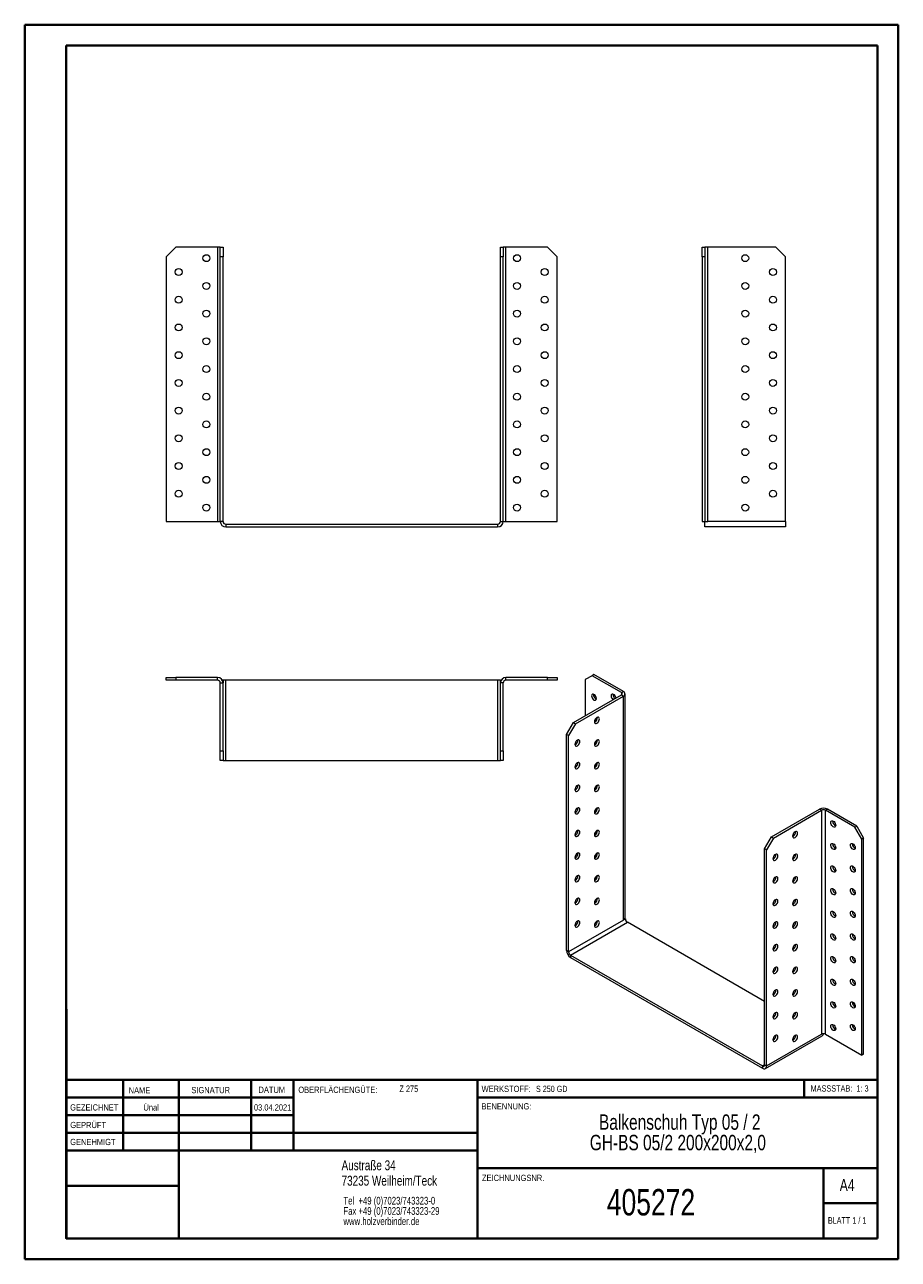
# Model space of a CAD drawing. Header units: millimetres. Extents: x 0 to 210, y 0 to 297.
import ezdxf

# ---------------------------------------------------------------- set-up
doc = ezdxf.new("R2010")
doc.units = ezdxf.units.MM
doc.styles.add('SLDTEXTSTYLE0', font='TXT', dxfattribs={"width": 0.75})
doc.styles.add('SLDTEXTSTYLE1', font='TXT', dxfattribs={"width": 0.681818})
doc.styles.add('SLDTEXTSTYLE2', font='TXT', dxfattribs={"width": 0.7})
doc.styles.add('SLDTEXTSTYLE3', font='TXT', dxfattribs={"width": 0.6875})

# ---------------------------------------------------------------- blocks, each defined once
blk = doc.blocks.new('SW_NOTE_0')
at = {"color": 0, "linetype": 'Continuous', "lineweight": 0, "char_height": 1.8521, "attachment_point": 1, "style": 'SLDTEXTSTYLE0'}
for s, insert in [('Tel  +49 (0)7023/743323-0', (0, 2.39)), ('Fax +49 (0)7023/743323-29', (0, -0.08)), ('www.holzverbinder.de', (0, -2.55))]:
    blk.add_mtext(s, dxfattribs=dict(at, insert=insert))
blk = doc.blocks.new('SW_NOTE_1')
at = {"color": 0, "linetype": 'Continuous', "lineweight": 0, "char_height": 3.7042, "attachment_point": 2, "style": 'SLDTEXTSTYLE0'}
for s, insert in [('Balkenschuh Typ 05 / 2', (26.74, 4.77)), ('GH-BS 05/2 200x200x2,0', (26.29, -0.16))]:
    blk.add_mtext(s, dxfattribs=dict(at, insert=insert))

msp = doc.modelspace()

# ---------------------------------------------------------------- linework, layer by layer
at = {"color": 7, "linetype": 'Continuous', "lineweight": 40}
for p, q in [((0.08, 0.21), (0.08, 297.21)), ((0.08, 297.21), (210.08, 297.21)), ((210.08, 0.21), (210.08, 297.21)), ((210.08, 292.21), (210.08, 297.21)), ((10.08, 292.21), (205.08, 292.21)), ((10.08, 5.21), (10.08, 292.21)), ((205.08, 5.21), (205.08, 292.21)), ((10.11, 60.37), (10.11, 5.12)), ((205.08, 43.37), (10.11, 43.37)), ((23.71, 43.37), (23.71, 26.37)), ((37.1, 43.37), (37.1, 5.12)), ((54.51, 43.37), (54.51, 26.37)), ((64.71, 26.37), (64.71, 43.37)), ((108.91, 43.37), (108.91, 5.12)), ((187.47, 39.12), (187.47, 43.37)), ((64.71, 39.1), (10.11, 39.1)), ((205.08, 39.12), (108.91, 39.12)), ((64.71, 34.87), (10.11, 34.87)), ((108.91, 30.62), (10.11, 30.62)), ((108.91, 26.37), (10.11, 26.37)), ((108.91, 22.12), (205.08, 22.12)), ((192.08, 5.21), (192.08, 22.21)), ((37.1, 17.87), (10.11, 17.87)), ((10.11, 13.71), (10.08, 13.71)), ((205.08, 13.71), (192.08, 13.71)), ((10.11, 9.46), (10.08, 9.46)), ((10.08, 5.21), (205.08, 5.21)), ((205.08, 5.21), (180.99, 5.21)), ((0.08, 0.21), (210.08, 0.21))]:
    msp.add_line(p, q, dxfattribs=at)
at = {"color": 7, "linetype": 'Continuous', "lineweight": 15}
for p, q in [((36.43, 243.72), (34.09, 241.38)), ((46.43, 243.72), (36.43, 243.72)), ((46.43, 243.72), (46.43, 177.72)), ((47.09, 243.72), (46.43, 243.72)), ((47.09, 243.72), (47.76, 243.72)), ((47.09, 241.38), (47.09, 243.72)), ((47.76, 243.72), (47.76, 241.38)), ((114.43, 243.72), (115.09, 243.72)), ((114.43, 241.38), (114.43, 243.72)), ((115.09, 243.72), (115.09, 241.38)), ((115.76, 243.72), (115.09, 243.72)), ((115.76, 177.72), (115.76, 243.72)), ((125.76, 243.72), (115.76, 243.72)), ((128.09, 241.38), (125.76, 243.72)), ((162.94, 243.72), (163.61, 243.72)), ((162.94, 241.38), (162.94, 243.72)), ((163.61, 243.72), (163.61, 241.38)), ((164.28, 243.72), (163.61, 243.72)), ((164.28, 177.72), (164.28, 243.72)), ((180.61, 243.72), (164.28, 243.72)), ((182.94, 241.38), (180.61, 243.72)), ((34.09, 241.38), (34.09, 177.72)), ((47.76, 241.38), (47.09, 241.38)), ((47.09, 177.72), (47.09, 241.38)), ((47.76, 177.72), (47.76, 241.38)), ((115.09, 241.38), (114.43, 241.38)), ((114.43, 177.72), (114.43, 241.38)), ((115.09, 177.72), (115.09, 241.38)), ((128.09, 177.72), (128.09, 241.38)), ((163.61, 241.38), (162.94, 241.38)), ((162.94, 241.38), (162.94, 177.72)), ((163.61, 241.38), (163.61, 177.72)), ((182.94, 177.72), (182.94, 241.38)), ((34.09, 177.72), (46.43, 177.72)), ((46.43, 177.72), (47.09, 177.72)), ((47.76, 177.72), (47.09, 177.72)), ((48.43, 177.05), (48.43, 176.38)), ((48.43, 177.05), (113.76, 177.05)), ((48.43, 176.38), (113.76, 176.38)), ((113.76, 177.05), (113.76, 176.38)), ((114.43, 177.72), (115.09, 177.72)), ((115.09, 177.72), (115.76, 177.72)), ((115.76, 177.72), (128.09, 177.72)), ((162.94, 177.72), (163.61, 177.72)), ((163.61, 177.72), (164.28, 177.72)), ((163.61, 176.38), (163.61, 177.72)), ((182.94, 176.38), (163.61, 176.38)), ((182.94, 177.72), (164.28, 177.72)), ((182.94, 177.72), (182.94, 176.38)), ((34.09, 139.53), (34.09, 140.19)), ((34.09, 140.19), (36.43, 140.19)), ((36.43, 140.19), (36.43, 139.53)), ((46.43, 140.19), (36.43, 140.19)), ((46.43, 139.53), (46.43, 140.19)), ((115.76, 139.53), (115.76, 140.19)), ((125.76, 140.19), (115.76, 140.19)), ((125.76, 139.53), (125.76, 140.19)), ((125.76, 140.19), (128.09, 140.19)), ((128.09, 140.19), (128.09, 139.53)), ((136.46, 140.61), (134.81, 139.66)), ((134.81, 139.66), (134.81, 130.95)), ((136.93, 140.89), (136.46, 140.61)), ((143.53, 136.53), (136.46, 140.61)), ((144, 136.81), (136.93, 140.89)), ((36.43, 139.53), (34.09, 139.53)), ((46.43, 139.53), (36.43, 139.53)), ((47.09, 138.86), (47.76, 138.86)), ((47.09, 122.53), (47.09, 138.86)), ((47.76, 139.53), (47.58, 139.53)), ((47.76, 139.53), (47.76, 138.86)), ((48.43, 139.53), (47.76, 139.53)), ((47.76, 122.53), (47.76, 138.86)), ((48.43, 120.19), (48.43, 139.53)), ((113.76, 139.53), (48.43, 139.53)), ((113.76, 139.53), (113.76, 120.19)), ((114.43, 139.53), (113.76, 139.53)), ((114.43, 139.53), (114.61, 139.53)), ((114.43, 138.86), (114.43, 139.53)), ((115.09, 138.86), (114.43, 138.86)), ((114.43, 122.53), (114.43, 138.86)), ((115.09, 122.53), (115.09, 138.86)), ((125.76, 139.53), (115.76, 139.53)), ((128.09, 139.53), (125.76, 139.53)), ((143.53, 136.53), (144, 136.81)), ((131.98, 129.32), (143.53, 135.99)), ((132.45, 129.05), (144, 135.72)), ((143.53, 136.53), (143.53, 135.99)), ((143.53, 135.99), (144, 135.72)), ((144, 81.82), (144, 135.72)), ((144.39, 82.37), (144.39, 136.26)), ((130.33, 126.46), (131.98, 129.32)), ((132.45, 129.05), (130.8, 126.19)), ((131.98, 129.32), (132.45, 129.05)), ((130.8, 126.19), (130.33, 126.46)), ((130.33, 74.48), (130.33, 126.46)), ((130.8, 74.2), (130.8, 126.19)), ((47.09, 122.53), (47.76, 122.53)), ((47.09, 120.19), (47.09, 122.53)), ((47.76, 122.53), (47.76, 120.19)), ((114.43, 122.53), (115.09, 122.53)), ((114.43, 120.19), (114.43, 122.53)), ((115.09, 122.53), (115.09, 120.19)), ((47.76, 120.19), (47.09, 120.19)), ((47.76, 120.19), (48.43, 120.19)), ((48.43, 120.19), (113.76, 120.19)), ((113.76, 120.19), (114.43, 120.19)), ((115.09, 120.19), (114.43, 120.19)), ((179.59, 101.84), (191.14, 108.5)), ((180.07, 101.56), (191.62, 108.23)), ((191.62, 108.23), (191.14, 108.5)), ((191.62, 108.23), (191.62, 54.34)), ((192.56, 108.23), (193.03, 108.5)), ((192.56, 54.34), (192.56, 108.23)), ((199.63, 104.15), (192.56, 108.23)), ((200.1, 104.42), (193.03, 108.5)), ((194.33, 105.58), (194.34, 105.7)), ((199.63, 104.15), (200.1, 104.42)), ((201.28, 101.29), (199.63, 104.15)), ((200.1, 104.42), (201.75, 101.56)), ((177.94, 98.98), (179.59, 101.84)), ((180.07, 101.56), (178.42, 98.71)), ((179.59, 101.84), (180.07, 101.56)), ((201.75, 101.56), (201.28, 101.29)), ((201.28, 49.3), (201.28, 101.29)), ((201.75, 49.58), (201.75, 101.56)), ((178.42, 98.71), (177.94, 98.98)), ((177.94, 46.99), (177.94, 98.98)), ((178.42, 46.72), (178.42, 98.71)), ((194.33, 100.13), (194.34, 100.25)), ((199.04, 100.13), (199.05, 100.25)), ((194.33, 94.69), (194.34, 94.81)), ((199.04, 94.69), (199.05, 94.81)), ((194.33, 89.25), (194.34, 89.37)), ((199.04, 89.25), (199.05, 89.37)), ((137.12, 86.34), (137.45, 86.15)), ((194.33, 83.8), (194.34, 83.92)), ((199.04, 83.8), (199.05, 83.92)), ((144, 81.82), (130.8, 74.2)), ((131.28, 73.39), (144.95, 81.28)), ((144.48, 82.1), (144, 81.82)), ((144.48, 82.1), (144.35, 82.17)), ((177.94, 62.23), (144.95, 81.28)), ((194.33, 78.36), (194.34, 78.48)), ((199.04, 78.36), (199.05, 78.48)), ((130.8, 74.2), (130.33, 74.48)), ((131.28, 73.39), (177.47, 46.72)), ((131.28, 73.39), (131.28, 72.84)), ((131.28, 72.84), (177.47, 46.17)), ((194.33, 72.92), (194.34, 73.03)), ((199.04, 72.92), (199.05, 73.03)), ((194.33, 67.47), (194.34, 67.59)), ((199.04, 67.47), (199.05, 67.59)), ((194.33, 62.03), (194.34, 62.15)), ((199.04, 62.03), (199.05, 62.15)), ((194.33, 56.58), (194.34, 56.7)), ((199.04, 56.59), (199.05, 56.7)), ((178.14, 46.11), (191.81, 54)), ((178.42, 46.72), (191.62, 54.34)), ((192.56, 54.34), (201.28, 49.3)), ((201.75, 49.58), (201.28, 49.3)), ((177.94, 46.99), (177.47, 46.72)), ((177.47, 46.72), (177.47, 46.17)), ((177.94, 46.99), (178.42, 46.72))]:
    msp.add_line(p, q, dxfattribs=at)
at = {"color": 7, "linetype": 'Continuous', "lineweight": 0}
for p, q in [((64.71, 39.12), (10.11, 39.12)), ((23.71, 5.21), (23.71, 5.12)), ((54.51, 5.21), (54.51, 5.12))]:
    msp.add_line(p, q, dxfattribs=at)
at = {"color": 7, "linetype": 'Continuous', "lineweight": 15, "flags": 128}
for points in [[(137.52, 135.1), (137.49, 135.33), (137.41, 135.57), (137.28, 135.79), (137.11, 135.99), (136.93, 136.12), (136.75, 136.2), (136.59, 136.19), (136.46, 136.12), (136.37, 135.98), (136.34, 135.78), (136.37, 135.56), (136.46, 135.32), (136.59, 135.09), (136.75, 134.9), (136.93, 134.76), (137.11, 134.69), (137.28, 134.69), (137.41, 134.77), (137.49, 134.91), (137.52, 135.1)], [(142.23, 135.23), (142.21, 135.33), (142.12, 135.57), (141.99, 135.79), (141.83, 135.99), (141.65, 136.12), (141.46, 136.2), (141.3, 136.19), (141.17, 136.12), (141.09, 135.98), (141.06, 135.78), (141.09, 135.56), (141.17, 135.32), (141.3, 135.09), (141.46, 134.9), (141.54, 134.84)], [(137.64, 130.55), (137.46, 130.41), (137.29, 130.22), (137.16, 129.99), (137.08, 129.75), (137.05, 129.53), (137.08, 129.33), (137.16, 129.19), (137.29, 129.11), (137.46, 129.11), (137.64, 129.18), (137.82, 129.32), (137.99, 129.51), (138.12, 129.74), (138.2, 129.98), (138.23, 130.21), (138.2, 130.4), (138.12, 130.54), (137.99, 130.62), (137.82, 130.62), (137.64, 130.55)], [(137.11, 129.85), (137.22, 129.73), (137.37, 129.61)], [(132.93, 125.1), (132.74, 124.96), (132.58, 124.77), (132.45, 124.55), (132.37, 124.31), (132.34, 124.08), (132.37, 123.89), (132.45, 123.75), (132.58, 123.67), (132.74, 123.67), (132.93, 123.74), (133.11, 123.88), (133.27, 124.07), (133.4, 124.3), (133.49, 124.54), (133.52, 124.76), (133.49, 124.96), (133.4, 125.1), (133.27, 125.17), (133.11, 125.17), (132.93, 125.1)], [(137.64, 125.1), (137.46, 124.96), (137.29, 124.77), (137.16, 124.55), (137.08, 124.31), (137.05, 124.08), (137.08, 123.89), (137.16, 123.75), (137.29, 123.67), (137.46, 123.67), (137.64, 123.74), (137.82, 123.88), (137.99, 124.07), (138.12, 124.3), (138.2, 124.53), (138.23, 124.76), (138.2, 124.96), (138.12, 125.1), (137.99, 125.17), (137.82, 125.17), (137.64, 125.1)], [(137.11, 124.41), (137.22, 124.29), (137.37, 124.17)], [(132.93, 119.66), (132.74, 119.52), (132.58, 119.33), (132.45, 119.1), (132.37, 118.87), (132.34, 118.64), (132.37, 118.44), (132.45, 118.3), (132.58, 118.23), (132.74, 118.23), (132.93, 118.3), (133.11, 118.44), (133.27, 118.63), (133.4, 118.85), (133.49, 119.09), (133.52, 119.32), (133.49, 119.51), (133.4, 119.65), (133.27, 119.73), (133.11, 119.73), (132.93, 119.66)], [(137.64, 119.66), (137.46, 119.52), (137.29, 119.33), (137.16, 119.1), (137.08, 118.86), (137.05, 118.64), (137.08, 118.44), (137.16, 118.3), (137.29, 118.23), (137.46, 118.23), (137.64, 118.3), (137.82, 118.44), (137.99, 118.63), (138.12, 118.85), (138.2, 119.09), (138.23, 119.32), (138.2, 119.51), (138.12, 119.65), (137.99, 119.73), (137.82, 119.73), (137.64, 119.66)], [(137.11, 118.97), (137.22, 118.84), (137.37, 118.73)], [(132.93, 114.22), (132.74, 114.08), (132.58, 113.89), (132.45, 113.66), (132.37, 113.42), (132.34, 113.19), (132.37, 113), (132.45, 112.86), (132.58, 112.78), (132.74, 112.78), (132.93, 112.85), (133.11, 112.99), (133.27, 113.18), (133.4, 113.41), (133.49, 113.65), (133.52, 113.87), (133.49, 114.07), (133.4, 114.21), (133.27, 114.29), (133.11, 114.29), (132.93, 114.22)], [(137.64, 114.21), (137.46, 114.08), (137.29, 113.88), (137.16, 113.66), (137.08, 113.42), (137.05, 113.19), (137.08, 113), (137.16, 112.86), (137.29, 112.78), (137.46, 112.78), (137.64, 112.85), (137.82, 112.99), (137.99, 113.18), (138.12, 113.41), (138.2, 113.65), (138.23, 113.87), (138.2, 114.07), (138.12, 114.21), (137.99, 114.28), (137.82, 114.29), (137.64, 114.21)], [(137.11, 113.52), (137.22, 113.4), (137.37, 113.28)], [(132.93, 108.77), (132.74, 108.63), (132.58, 108.44), (132.45, 108.22), (132.37, 107.98), (132.34, 107.75), (132.37, 107.56), (132.45, 107.42), (132.58, 107.34), (132.74, 107.34), (132.93, 107.41), (133.11, 107.55), (133.27, 107.74), (133.4, 107.97), (133.49, 108.2), (133.52, 108.43), (133.49, 108.63), (133.4, 108.77), (133.27, 108.84), (133.11, 108.84), (132.93, 108.77)], [(137.64, 108.77), (137.46, 108.63), (137.29, 108.44), (137.16, 108.22), (137.08, 107.98), (137.05, 107.75), (137.08, 107.56), (137.16, 107.42), (137.29, 107.34), (137.46, 107.34), (137.64, 107.41), (137.82, 107.55), (137.99, 107.74), (138.12, 107.97), (138.2, 108.2), (138.23, 108.43), (138.2, 108.62), (138.12, 108.77), (137.99, 108.84), (137.82, 108.84), (137.64, 108.77)], [(137.11, 108.08), (137.22, 107.96), (137.37, 107.84)], [(193.85, 105.3), (193.88, 105.5), (193.97, 105.64), (194.1, 105.72), (194.26, 105.72), (194.44, 105.65), (194.63, 105.51), (194.79, 105.32), (194.92, 105.09), (195, 104.85), (195.03, 104.62), (195, 104.43), (194.92, 104.29), (194.79, 104.21), (194.63, 104.21), (194.44, 104.28), (194.26, 104.42), (194.1, 104.61), (193.97, 104.84), (193.88, 105.08), (193.85, 105.3)], [(132.93, 103.33), (132.74, 103.19), (132.58, 103), (132.45, 102.77), (132.37, 102.53), (132.34, 102.31), (132.37, 102.11), (132.45, 101.97), (132.58, 101.9), (132.74, 101.9), (132.93, 101.97), (133.11, 102.11), (133.27, 102.3), (133.4, 102.52), (133.49, 102.76), (133.52, 102.99), (133.49, 103.18), (133.4, 103.32), (133.27, 103.4), (133.11, 103.4), (132.93, 103.33)], [(137.64, 103.33), (137.46, 103.19), (137.29, 103), (137.16, 102.77), (137.08, 102.53), (137.05, 102.31), (137.08, 102.11), (137.16, 101.97), (137.29, 101.9), (137.46, 101.89), (137.64, 101.97), (137.82, 102.11), (137.99, 102.3), (138.12, 102.52), (138.2, 102.76), (138.23, 102.99), (138.2, 103.18), (138.12, 103.32), (137.99, 103.4), (137.82, 103.4), (137.64, 103.33)], [(137.11, 102.64), (137.22, 102.51), (137.37, 102.4)], [(185.25, 103.06), (185.07, 102.92), (184.91, 102.73), (184.78, 102.5), (184.69, 102.27), (184.66, 102.04), (184.69, 101.85), (184.78, 101.7), (184.91, 101.63), (185.07, 101.63), (185.25, 101.7), (185.43, 101.84), (185.6, 102.03), (185.73, 102.25), (185.81, 102.49), (185.84, 102.72), (185.81, 102.91), (185.73, 103.05), (185.6, 103.13), (185.43, 103.13), (185.25, 103.06)], [(193.85, 99.86), (193.88, 100.05), (193.97, 100.2), (194.1, 100.27), (194.26, 100.27), (194.44, 100.2), (194.63, 100.06), (194.79, 99.87), (194.92, 99.65), (195, 99.41), (195.03, 99.18), (195, 98.99), (194.92, 98.85), (194.79, 98.77), (194.63, 98.77), (194.44, 98.84), (194.26, 98.98), (194.1, 99.17), (193.97, 99.4), (193.88, 99.63), (193.85, 99.86)], [(198.57, 99.86), (198.6, 100.06), (198.68, 100.2), (198.81, 100.27), (198.98, 100.27), (199.16, 100.2), (199.34, 100.06), (199.5, 99.87), (199.63, 99.65), (199.72, 99.41), (199.75, 99.18), (199.72, 98.99), (199.63, 98.85), (199.5, 98.77), (199.34, 98.77), (199.16, 98.84), (198.98, 98.98), (198.81, 99.17), (198.68, 99.4), (198.6, 99.63), (198.57, 99.86)], [(132.93, 97.88), (132.74, 97.75), (132.58, 97.55), (132.45, 97.33), (132.37, 97.09), (132.34, 96.86), (132.37, 96.67), (132.45, 96.53), (132.58, 96.45), (132.74, 96.45), (132.93, 96.52), (133.11, 96.66), (133.27, 96.85), (133.4, 97.08), (133.49, 97.32), (133.52, 97.54), (133.49, 97.74), (133.4, 97.88), (133.27, 97.95), (133.11, 97.96), (132.93, 97.88)], [(137.64, 97.88), (137.46, 97.75), (137.29, 97.55), (137.16, 97.33), (137.08, 97.09), (137.05, 96.86), (137.08, 96.67), (137.16, 96.53), (137.29, 96.45), (137.46, 96.45), (137.64, 96.52), (137.82, 96.66), (137.99, 96.85), (138.12, 97.08), (138.2, 97.32), (138.23, 97.54), (138.2, 97.74), (138.12, 97.88), (137.99, 97.95), (137.82, 97.96), (137.64, 97.88)], [(137.11, 97.19), (137.22, 97.07), (137.37, 96.95)], [(180.54, 97.62), (180.36, 97.48), (180.19, 97.29), (180.06, 97.06), (179.98, 96.82), (179.95, 96.6), (179.98, 96.4), (180.06, 96.26), (180.19, 96.19), (180.36, 96.18), (180.54, 96.26), (180.72, 96.39), (180.88, 96.59), (181.01, 96.81), (181.1, 97.05), (181.13, 97.28), (181.1, 97.47), (181.01, 97.61), (180.88, 97.69), (180.72, 97.69), (180.54, 97.62)], [(185.25, 97.62), (185.07, 97.48), (184.91, 97.29), (184.78, 97.06), (184.69, 96.82), (184.66, 96.6), (184.69, 96.4), (184.78, 96.26), (184.91, 96.19), (185.07, 96.18), (185.25, 96.26), (185.43, 96.39), (185.6, 96.59), (185.73, 96.81), (185.81, 97.05), (185.84, 97.28), (185.81, 97.47), (185.73, 97.61), (185.6, 97.69), (185.43, 97.69), (185.25, 97.62)], [(132.93, 92.44), (132.74, 92.3), (132.58, 92.11), (132.45, 91.89), (132.37, 91.65), (132.34, 91.42), (132.37, 91.23), (132.45, 91.09), (132.58, 91.01), (132.74, 91.01), (132.93, 91.08), (133.11, 91.22), (133.27, 91.41), (133.4, 91.64), (133.49, 91.87), (133.52, 92.1), (133.49, 92.29), (133.4, 92.44), (133.27, 92.51), (133.11, 92.51), (132.93, 92.44)], [(137.64, 92.44), (137.46, 92.3), (137.29, 92.11), (137.16, 91.88), (137.08, 91.65), (137.05, 91.42), (137.08, 91.23), (137.16, 91.08), (137.29, 91.01), (137.46, 91.01), (137.64, 91.08), (137.82, 91.22), (137.99, 91.41), (138.12, 91.64), (138.2, 91.87), (138.23, 92.1), (138.2, 92.29), (138.12, 92.44), (137.99, 92.51), (137.82, 92.51), (137.64, 92.44)], [(180.54, 92.17), (180.36, 92.03), (180.19, 91.84), (180.06, 91.62), (179.98, 91.38), (179.95, 91.15), (179.98, 90.96), (180.06, 90.82), (180.19, 90.74), (180.36, 90.74), (180.54, 90.81), (180.72, 90.95), (180.88, 91.14), (181.01, 91.37), (181.1, 91.61), (181.13, 91.83), (181.1, 92.03), (181.01, 92.17), (180.88, 92.24), (180.72, 92.24), (180.54, 92.17)], [(185.25, 92.17), (185.07, 92.03), (184.91, 91.84), (184.78, 91.62), (184.69, 91.38), (184.66, 91.15), (184.69, 90.96), (184.78, 90.82), (184.91, 90.74), (185.07, 90.74), (185.25, 90.81), (185.43, 90.95), (185.6, 91.14), (185.73, 91.37), (185.81, 91.61), (185.84, 91.83), (185.81, 92.03), (185.73, 92.17), (185.6, 92.24), (185.43, 92.24), (185.25, 92.17)], [(193.85, 94.42), (193.88, 94.61), (193.97, 94.75), (194.1, 94.83), (194.26, 94.83), (194.44, 94.76), (194.63, 94.62), (194.79, 94.43), (194.92, 94.2), (195, 93.96), (195.03, 93.74), (195, 93.54), (194.92, 93.4), (194.79, 93.33), (194.63, 93.33), (194.44, 93.4), (194.26, 93.54), (194.1, 93.73), (193.97, 93.95), (193.88, 94.19), (193.85, 94.42)], [(198.57, 94.42), (198.6, 94.61), (198.68, 94.75), (198.81, 94.83), (198.98, 94.83), (199.16, 94.76), (199.34, 94.62), (199.5, 94.43), (199.63, 94.2), (199.72, 93.96), (199.75, 93.74), (199.72, 93.54), (199.63, 93.4), (199.5, 93.33), (199.34, 93.33), (199.16, 93.4), (198.98, 93.54), (198.81, 93.73), (198.68, 93.95), (198.6, 94.19), (198.57, 94.42)], [(137.11, 91.75), (137.22, 91.62), (137.37, 91.51)], [(193.85, 88.97), (193.88, 89.17), (193.97, 89.31), (194.1, 89.38), (194.26, 89.39), (194.44, 89.31), (194.63, 89.18), (194.79, 88.98), (194.92, 88.76), (195, 88.52), (195.03, 88.29), (195, 88.1), (194.92, 87.96), (194.79, 87.88), (194.63, 87.88), (194.44, 87.95), (194.26, 88.09), (194.1, 88.28), (193.97, 88.51), (193.88, 88.75), (193.85, 88.97)], [(198.57, 88.97), (198.6, 89.17), (198.68, 89.31), (198.81, 89.38), (198.98, 89.39), (199.16, 89.31), (199.34, 89.18), (199.5, 88.98), (199.63, 88.76), (199.72, 88.52), (199.75, 88.29), (199.72, 88.1), (199.63, 87.96), (199.5, 87.88), (199.34, 87.88), (199.16, 87.95), (198.98, 88.09), (198.81, 88.28), (198.68, 88.51), (198.6, 88.75), (198.57, 88.97)], [(132.93, 87), (132.74, 86.86), (132.58, 86.67), (132.45, 86.44), (132.37, 86.2), (132.34, 85.98), (132.37, 85.78), (132.45, 85.64), (132.58, 85.57), (132.74, 85.56), (132.93, 85.64), (133.11, 85.77), (133.27, 85.97), (133.4, 86.19), (133.49, 86.43), (133.52, 86.66), (133.49, 86.85), (133.4, 86.99), (133.27, 87.07), (133.11, 87.07), (132.93, 87)], [(137.64, 87), (137.46, 86.86), (137.29, 86.67), (137.16, 86.44), (137.08, 86.2), (137.05, 85.98), (137.08, 85.78), (137.16, 85.64), (137.29, 85.57), (137.46, 85.56), (137.64, 85.64), (137.82, 85.77), (137.99, 85.97), (138.12, 86.19), (138.2, 86.43), (138.23, 86.66), (138.2, 86.85), (138.12, 86.99), (137.99, 87.07), (137.82, 87.07), (137.64, 87)], [(180.54, 86.73), (180.36, 86.59), (180.19, 86.4), (180.06, 86.17), (179.98, 85.94), (179.95, 85.71), (179.98, 85.52), (180.06, 85.37), (180.19, 85.3), (180.36, 85.3), (180.54, 85.37), (180.72, 85.51), (180.88, 85.7), (181.01, 85.92), (181.1, 86.16), (181.13, 86.39), (181.1, 86.58), (181.01, 86.72), (180.88, 86.8), (180.72, 86.8), (180.54, 86.73)], [(185.25, 86.73), (185.07, 86.59), (184.91, 86.4), (184.78, 86.17), (184.69, 85.94), (184.66, 85.71), (184.69, 85.51), (184.78, 85.37), (184.91, 85.3), (185.07, 85.3), (185.25, 85.37), (185.43, 85.51), (185.6, 85.7), (185.73, 85.92), (185.81, 86.16), (185.84, 86.39), (185.81, 86.58), (185.73, 86.72), (185.6, 86.8), (185.43, 86.8), (185.25, 86.73)], [(193.85, 83.53), (193.88, 83.72), (193.97, 83.87), (194.1, 83.94), (194.26, 83.94), (194.44, 83.87), (194.63, 83.73), (194.79, 83.54), (194.92, 83.32), (195, 83.08), (195.03, 82.85), (195, 82.66), (194.92, 82.52), (194.79, 82.44), (194.63, 82.44), (194.44, 82.51), (194.26, 82.65), (194.1, 82.84), (193.97, 83.07), (193.88, 83.3), (193.85, 83.53)], [(198.57, 83.53), (198.6, 83.72), (198.68, 83.87), (198.81, 83.94), (198.98, 83.94), (199.16, 83.87), (199.34, 83.73), (199.5, 83.54), (199.63, 83.32), (199.72, 83.08), (199.75, 82.85), (199.72, 82.66), (199.63, 82.52), (199.5, 82.44), (199.34, 82.44), (199.16, 82.51), (198.98, 82.65), (198.81, 82.84), (198.68, 83.07), (198.6, 83.3), (198.57, 83.53)], [(132.93, 81.55), (132.74, 81.42), (132.58, 81.22), (132.45, 81), (132.37, 80.76), (132.34, 80.53), (132.37, 80.34), (132.45, 80.2), (132.58, 80.12), (132.74, 80.12), (132.93, 80.19), (133.11, 80.33), (133.27, 80.52), (133.4, 80.75), (133.49, 80.99), (133.52, 81.21), (133.49, 81.41), (133.4, 81.55), (133.27, 81.62), (133.11, 81.63), (132.93, 81.55)], [(137.64, 81.55), (137.46, 81.41), (137.29, 81.22), (137.16, 81), (137.08, 80.76), (137.05, 80.53), (137.08, 80.34), (137.16, 80.2), (137.29, 80.12), (137.46, 80.12), (137.64, 80.19), (137.82, 80.33), (137.99, 80.52), (138.12, 80.75), (138.2, 80.99), (138.23, 81.21), (138.2, 81.41), (138.12, 81.55), (137.99, 81.62), (137.82, 81.63), (137.64, 81.55)], [(144.39, 82.37), (144.38, 82.27), (144.35, 82.17)], [(180.54, 81.29), (180.36, 81.15), (180.19, 80.96), (180.06, 80.73), (179.98, 80.49), (179.95, 80.27), (179.98, 80.07), (180.06, 79.93), (180.19, 79.86), (180.36, 79.85), (180.54, 79.93), (180.72, 80.06), (180.88, 80.25), (181.01, 80.48), (181.1, 80.72), (181.13, 80.95), (181.1, 81.14), (181.01, 81.28), (180.88, 81.36), (180.72, 81.36), (180.54, 81.29)], [(185.25, 81.29), (185.07, 81.15), (184.91, 80.96), (184.78, 80.73), (184.69, 80.49), (184.66, 80.26), (184.69, 80.07), (184.78, 79.93), (184.91, 79.85), (185.07, 79.85), (185.25, 79.92), (185.43, 80.06), (185.6, 80.25), (185.73, 80.48), (185.81, 80.72), (185.84, 80.95), (185.81, 81.14), (185.73, 81.28), (185.6, 81.36), (185.43, 81.36), (185.25, 81.29)], [(193.85, 78.09), (193.88, 78.28), (193.97, 78.42), (194.1, 78.5), (194.26, 78.5), (194.44, 78.43), (194.63, 78.29), (194.79, 78.1), (194.92, 77.87), (195, 77.63), (195.03, 77.41), (195, 77.21), (194.92, 77.07), (194.79, 77), (194.63, 76.99), (194.44, 77.07), (194.26, 77.2), (194.1, 77.4), (193.97, 77.62), (193.88, 77.86), (193.85, 78.09)], [(198.57, 78.09), (198.6, 78.28), (198.68, 78.42), (198.81, 78.5), (198.98, 78.5), (199.16, 78.43), (199.34, 78.29), (199.5, 78.1), (199.63, 77.87), (199.72, 77.63), (199.75, 77.41), (199.72, 77.21), (199.63, 77.07), (199.5, 77), (199.34, 76.99), (199.16, 77.07), (198.98, 77.21), (198.81, 77.4), (198.68, 77.62), (198.6, 77.86), (198.57, 78.09)], [(180.54, 75.84), (180.36, 75.7), (180.19, 75.51), (180.06, 75.29), (179.98, 75.05), (179.95, 74.82), (179.98, 74.63), (180.06, 74.49), (180.19, 74.41), (180.36, 74.41), (180.54, 74.48), (180.72, 74.62), (180.88, 74.81), (181.01, 75.04), (181.1, 75.28), (181.13, 75.5), (181.1, 75.7), (181.01, 75.84), (180.88, 75.91), (180.72, 75.91), (180.54, 75.84)], [(185.25, 75.84), (185.07, 75.7), (184.91, 75.51), (184.78, 75.29), (184.69, 75.05), (184.66, 74.82), (184.69, 74.63), (184.78, 74.49), (184.91, 74.41), (185.07, 74.41), (185.25, 74.48), (185.43, 74.62), (185.6, 74.81), (185.73, 75.04), (185.81, 75.27), (185.84, 75.5), (185.81, 75.7), (185.73, 75.84), (185.6, 75.91), (185.43, 75.91), (185.25, 75.84)], [(193.85, 72.64), (193.88, 72.84), (193.97, 72.98), (194.1, 73.05), (194.26, 73.06), (194.44, 72.98), (194.63, 72.85), (194.79, 72.65), (194.92, 72.43), (195, 72.19), (195.03, 71.96), (195, 71.77), (194.92, 71.63), (194.79, 71.55), (194.63, 71.55), (194.44, 71.62), (194.26, 71.76), (194.1, 71.95), (193.97, 72.18), (193.88, 72.42), (193.85, 72.64)], [(198.57, 72.64), (198.6, 72.84), (198.68, 72.98), (198.81, 73.05), (198.98, 73.06), (199.16, 72.98), (199.34, 72.85), (199.5, 72.65), (199.63, 72.43), (199.72, 72.19), (199.75, 71.96), (199.72, 71.77), (199.63, 71.63), (199.5, 71.55), (199.34, 71.55), (199.16, 71.62), (198.98, 71.76), (198.81, 71.95), (198.68, 72.18), (198.6, 72.42), (198.57, 72.64)], [(180.54, 70.4), (180.36, 70.26), (180.19, 70.07), (180.06, 69.84), (179.98, 69.61), (179.95, 69.38), (179.98, 69.18), (180.06, 69.04), (180.19, 68.97), (180.36, 68.97), (180.54, 69.04), (180.72, 69.18), (180.88, 69.37), (181.01, 69.59), (181.1, 69.83), (181.13, 70.06), (181.1, 70.25), (181.01, 70.39), (180.88, 70.47), (180.72, 70.47), (180.54, 70.4)], [(185.25, 70.4), (185.07, 70.26), (184.91, 70.07), (184.78, 69.84), (184.69, 69.6), (184.66, 69.38), (184.69, 69.18), (184.78, 69.04), (184.91, 68.97), (185.07, 68.97), (185.25, 69.04), (185.43, 69.18), (185.6, 69.37), (185.73, 69.59), (185.81, 69.83), (185.84, 70.06), (185.81, 70.25), (185.73, 70.39), (185.6, 70.47), (185.43, 70.47), (185.25, 70.4)], [(193.85, 67.2), (193.88, 67.39), (193.97, 67.53), (194.1, 67.61), (194.26, 67.61), (194.44, 67.54), (194.63, 67.4), (194.79, 67.21), (194.92, 66.98), (195, 66.75), (195.03, 66.52), (195, 66.33), (194.92, 66.18), (194.79, 66.11), (194.63, 66.11), (194.44, 66.18), (194.26, 66.32), (194.1, 66.51), (193.97, 66.73), (193.88, 66.97), (193.85, 67.2)], [(198.57, 67.2), (198.6, 67.39), (198.68, 67.54), (198.81, 67.61), (198.98, 67.61), (199.16, 67.54), (199.34, 67.4), (199.5, 67.21), (199.63, 66.98), (199.72, 66.75), (199.75, 66.52), (199.72, 66.33), (199.63, 66.18), (199.5, 66.11), (199.34, 66.11), (199.16, 66.18), (198.98, 66.32), (198.81, 66.51), (198.68, 66.74), (198.6, 66.97), (198.57, 67.2)], [(180.54, 64.96), (180.36, 64.82), (180.19, 64.63), (180.06, 64.4), (179.98, 64.16), (179.95, 63.93), (179.98, 63.74), (180.06, 63.6), (180.19, 63.52), (180.36, 63.52), (180.54, 63.59), (180.72, 63.73), (180.88, 63.92), (181.01, 64.15), (181.1, 64.39), (181.13, 64.61), (181.1, 64.81), (181.01, 64.95), (180.88, 65.03), (180.72, 65.03), (180.54, 64.96)], [(185.25, 64.95), (185.07, 64.82), (184.91, 64.62), (184.78, 64.4), (184.69, 64.16), (184.66, 63.93), (184.69, 63.74), (184.78, 63.6), (184.91, 63.52), (185.07, 63.52), (185.25, 63.59), (185.43, 63.73), (185.6, 63.92), (185.73, 64.15), (185.81, 64.39), (185.84, 64.61), (185.81, 64.81), (185.73, 64.95), (185.6, 65.02), (185.43, 65.03), (185.25, 64.95)], [(180.54, 59.51), (180.36, 59.37), (180.19, 59.18), (180.06, 58.96), (179.98, 58.72), (179.95, 58.49), (179.98, 58.3), (180.06, 58.16), (180.19, 58.08), (180.36, 58.08), (180.54, 58.15), (180.72, 58.29), (180.88, 58.48), (181.01, 58.71), (181.1, 58.94), (181.13, 59.17), (181.1, 59.36), (181.01, 59.51), (180.88, 59.58), (180.72, 59.58), (180.54, 59.51)], [(185.25, 59.51), (185.07, 59.37), (184.91, 59.18), (184.78, 58.96), (184.69, 58.72), (184.66, 58.49), (184.69, 58.3), (184.78, 58.16), (184.91, 58.08), (185.07, 58.08), (185.25, 58.15), (185.43, 58.29), (185.6, 58.48), (185.73, 58.71), (185.81, 58.94), (185.84, 59.17), (185.81, 59.36), (185.73, 59.51), (185.6, 59.58), (185.43, 59.58), (185.25, 59.51)], [(193.85, 61.76), (193.88, 61.95), (193.97, 62.09), (194.1, 62.17), (194.26, 62.17), (194.44, 62.1), (194.63, 61.96), (194.79, 61.77), (194.92, 61.54), (195, 61.3), (195.03, 61.08), (195, 60.88), (194.92, 60.74), (194.79, 60.67), (194.63, 60.66), (194.44, 60.74), (194.26, 60.87), (194.1, 61.07), (193.97, 61.29), (193.88, 61.53), (193.85, 61.76)], [(198.57, 61.76), (198.6, 61.95), (198.68, 62.09), (198.81, 62.17), (198.98, 62.17), (199.16, 62.1), (199.34, 61.96), (199.5, 61.77), (199.63, 61.54), (199.72, 61.3), (199.75, 61.08), (199.72, 60.88), (199.63, 60.74), (199.5, 60.67), (199.34, 60.66), (199.16, 60.74), (198.98, 60.87), (198.81, 61.07), (198.68, 61.29), (198.6, 61.53), (198.57, 61.76)], [(193.85, 56.31), (193.88, 56.51), (193.97, 56.65), (194.1, 56.72), (194.26, 56.72), (194.44, 56.65), (194.63, 56.51), (194.79, 56.32), (194.92, 56.1), (195, 55.86), (195.03, 55.63), (195, 55.44), (194.92, 55.3), (194.79, 55.22), (194.63, 55.22), (194.44, 55.29), (194.26, 55.43), (194.1, 55.62), (193.97, 55.85), (193.88, 56.09), (193.85, 56.31)], [(198.57, 56.31), (198.6, 56.51), (198.68, 56.65), (198.81, 56.72), (198.98, 56.73), (199.16, 56.65), (199.34, 56.51), (199.5, 56.32), (199.63, 56.1), (199.72, 55.86), (199.75, 55.63), (199.72, 55.44), (199.63, 55.3), (199.5, 55.22), (199.34, 55.22), (199.16, 55.29), (198.98, 55.43), (198.81, 55.62), (198.68, 55.85), (198.6, 56.09), (198.57, 56.31)], [(180.54, 54.07), (180.36, 53.93), (180.19, 53.74), (180.06, 53.51), (179.98, 53.27), (179.95, 53.05), (179.98, 52.85), (180.06, 52.71), (180.19, 52.64), (180.36, 52.64), (180.54, 52.71), (180.72, 52.85), (180.88, 53.04), (181.01, 53.26), (181.1, 53.5), (181.13, 53.73), (181.1, 53.92), (181.01, 54.06), (180.88, 54.14), (180.72, 54.14), (180.54, 54.07)], [(185.25, 54.07), (185.07, 53.93), (184.91, 53.74), (184.78, 53.51), (184.69, 53.27), (184.66, 53.05), (184.69, 52.85), (184.78, 52.71), (184.91, 52.64), (185.07, 52.63), (185.25, 52.71), (185.43, 52.84), (185.6, 53.04), (185.73, 53.26), (185.81, 53.5), (185.84, 53.73), (185.81, 53.92), (185.73, 54.06), (185.6, 54.14), (185.43, 54.14), (185.25, 54.07)]]:
    msp.add_lwpolyline(points, dxfattribs=at)
at = {"color": 7, "linetype": 'Continuous', "lineweight": 15}
for centre in [(43.76, 241.05), (118.43, 241.05), (173.28, 241.05), (37.09, 237.72), (125.09, 237.72), (179.94, 237.72), (43.76, 234.38), (118.43, 234.38), (173.28, 234.38), (37.09, 231.05), (125.09, 231.05), (179.94, 231.05), (43.76, 227.72), (118.43, 227.72), (173.28, 227.72), (37.09, 224.38), (125.09, 224.38), (179.94, 224.38), (43.76, 221.05), (118.43, 221.05), (173.28, 221.05), (37.09, 217.72), (125.09, 217.72), (179.94, 217.72), (43.76, 214.38), (118.43, 214.38), (173.28, 214.38), (37.09, 211.05), (125.09, 211.05), (179.94, 211.05), (43.76, 207.72), (118.43, 207.72), (173.28, 207.72), (37.09, 204.38), (125.09, 204.38), (179.94, 204.38), (43.76, 201.05), (118.43, 201.05), (173.28, 201.05), (37.09, 197.72), (125.09, 197.72), (179.94, 197.72), (43.76, 194.38), (118.43, 194.38), (173.28, 194.38), (37.09, 191.05), (125.09, 191.05), (179.94, 191.05), (43.76, 187.72), (118.43, 187.72), (173.28, 187.72), (37.09, 184.38), (125.09, 184.38), (179.94, 184.38), (43.76, 181.05), (118.43, 181.05), (173.28, 181.05)]:
    msp.add_circle(centre, 0.833, dxfattribs=at)
for centre, radius, start, end in [((48.43, 177.72), 1.33, 180, 270), ((48.43, 177.72), 0.667, 180, 270), ((113.76, 177.72), 1.33, 270, 0), ((113.76, 177.72), 0.667, 270, 0), ((46.43, 138.86), 1.33, 0, 90), ((115.76, 138.86), 1.33, 90, 180), ((46.43, 138.86), 0.667, 0, 90), ((115.76, 138.86), 0.667, 90, 180), ((143.8, 136.26), 0.582, 290.7834, 69.2166), ((138, 136.06), 1.18, 174.37, 245.6246), ((142.75, 136.07), 1.21, 175.1521, 232.5484), ((143.43, 136.26), 0.291, 290.7834, 69.2166), ((136.57, 130.48), 1.18, 294.3757, 5.6297), ((136.23, 129.58), 1.3, 8.8866, 31.9018), ((131.86, 125.04), 1.18, 294.3757, 5.6297), ((136.57, 125.04), 1.18, 294.3757, 5.6297), ((136.23, 124.14), 1.3, 8.8866, 31.9018), ((131.86, 119.59), 1.18, 294.3757, 5.6297), ((136.57, 119.59), 1.18, 294.3757, 5.6297), ((136.23, 118.7), 1.3, 8.8866, 31.9018), ((131.86, 114.15), 1.18, 294.3757, 5.6297), ((136.57, 114.15), 1.18, 294.3757, 5.6297), ((136.23, 113.25), 1.3, 8.8866, 31.9018), ((131.86, 108.71), 1.18, 294.3757, 5.6297), ((136.57, 108.71), 1.18, 294.3757, 5.6297), ((136.23, 107.81), 1.3, 8.8866, 31.9018), ((192.09, 106.68), 2.05, 62.6097, 117.3903), ((192.09, 107.32), 1.02, 62.6097, 117.3903), ((195.53, 105.6), 1.2, 180.9533, 245.1489), ((131.86, 103.26), 1.18, 294.3757, 5.6297), ((136.57, 103.26), 1.18, 294.3757, 5.6297), ((136.23, 102.37), 1.3, 8.8866, 31.9018), ((184.19, 102.99), 1.18, 294.3757, 5.6297), ((195.53, 100.15), 1.2, 180.9533, 245.1489), ((200.24, 100.15), 1.2, 180.9533, 245.1489), ((131.86, 97.82), 1.18, 294.3757, 5.6297), ((136.57, 97.82), 1.18, 294.3757, 5.6297), ((136.23, 96.92), 1.3, 8.8866, 31.9018), ((179.47, 97.55), 1.18, 294.3757, 5.6297), ((184.19, 97.55), 1.18, 294.3757, 5.6297), ((131.86, 92.38), 1.18, 294.3757, 5.6297), ((136.57, 92.38), 1.18, 294.3757, 5.6297), ((136.23, 91.48), 1.3, 8.8866, 31.9018), ((179.47, 92.11), 1.18, 294.3757, 5.6297), ((184.19, 92.11), 1.18, 294.3757, 5.6297), ((195.53, 94.71), 1.2, 180.9533, 245.1489), ((200.24, 94.71), 1.2, 180.9533, 245.1489), ((195.53, 89.27), 1.2, 180.9533, 245.1489), ((200.24, 89.27), 1.2, 180.9533, 245.1489), ((131.86, 86.93), 1.18, 294.3757, 5.6297), ((136.57, 86.93), 1.18, 294.3757, 5.6297), ((179.47, 86.66), 1.18, 294.3757, 5.6297), ((184.19, 86.66), 1.18, 294.3757, 5.6297), ((195.53, 83.82), 1.2, 180.9533, 245.1489), ((200.24, 83.82), 1.2, 180.9533, 245.1489), ((131.86, 81.49), 1.18, 294.3757, 5.6297), ((136.57, 81.49), 1.18, 294.3757, 5.6297), ((143.62, 82.55), 0.818, 297.6449, 332.3489), ((145.5, 82.14), 1.02, 182.6055, 237.3945), ((179.47, 81.22), 1.18, 294.3757, 5.6297), ((184.19, 81.22), 1.18, 294.3757, 5.6297), ((195.53, 78.38), 1.2, 180.9533, 245.1489), ((200.24, 78.38), 1.2, 180.9533, 245.1489), ((132.38, 74.57), 2.05, 182.6055, 237.3945), ((179.47, 75.78), 1.18, 294.3757, 5.6297), ((184.19, 75.78), 1.18, 294.3757, 5.6297), ((131.83, 74.25), 1.02, 182.6055, 237.3945), ((195.53, 72.94), 1.2, 180.9533, 245.1489), ((200.24, 72.94), 1.2, 180.9533, 245.1489), ((179.47, 70.33), 1.18, 294.3757, 5.6297), ((184.19, 70.33), 1.18, 294.3757, 5.6297), ((195.53, 67.49), 1.2, 180.9533, 245.1489), ((200.24, 67.49), 1.2, 180.9533, 245.1489), ((179.47, 64.89), 1.18, 294.3757, 5.6297), ((184.19, 64.89), 1.18, 294.3757, 5.6297), ((179.47, 59.45), 1.18, 294.3757, 5.6297), ((184.19, 59.45), 1.18, 294.3757, 5.6297), ((195.53, 62.05), 1.2, 180.9533, 245.1489), ((200.24, 62.05), 1.2, 180.9533, 245.1489), ((195.53, 56.6), 1.2, 180.9533, 245.1489), ((200.24, 56.61), 1.2, 180.9533, 245.1489), ((179.47, 54), 1.18, 294.3757, 5.6297), ((184.19, 54), 1.18, 294.3757, 5.6297), ((192.09, 53.43), 1.02, 62.6097, 117.3903), ((191.49, 54.49), 0.589, 303.1955, 355.8909), ((177.66, 46.94), 0.291, 230.7967, 9.214), ((177.84, 46.63), 0.582, 230.7967, 9.214)]:
    msp.add_arc(centre, radius, start, end, dxfattribs=at)

# ---------------------------------------------------------------- block references
at = {"color": 7, "linetype": 'Continuous', "lineweight": 0}
for name, p in [('SW_NOTE_1', (130.8, 30.31)), ('SW_NOTE_0', (76.7, 12.85))]:
    msp.add_blockref(name, p, dxfattribs=at)

# ---------------------------------------------------------------- texts
for s, insert, char_height, attachment_point, style in [('NAME', (25.07, 41.62), 1.5, 1, 'SLDTEXTSTYLE0'), ('SIGNATUR', (40.14, 41.68), 1.5, 1, 'SLDTEXTSTYLE0'), ('DATUM', (56.28, 41.74), 1.5, 1, 'SLDTEXTSTYLE0'), ('OBERFLÄCHENGÜTE:', (65.86, 41.74), 1.5, 1, 'SLDTEXTSTYLE0'), ('Z 275', (90.14, 42.03), 1.587, 1, 'SLDTEXTSTYLE2'), ('WERKSTOFF:', (109.91, 41.96), 1.5, 1, 'SLDTEXTSTYLE0'), ('S 250 GD', (122.99, 41.96), 1.5, 1, 'SLDTEXTSTYLE3'), ('MASSSTAB:  1: 3', (188.99, 42.07), 1.5, 1, 'SLDTEXTSTYLE2'), ('GEZEICHNET', (11, 37.51), 1.5, 1, 'SLDTEXTSTYLE0'), ('Ünal', (30.47, 37.5), 1.499, 2, 'SLDTEXTSTYLE0'), ('03.04.2021', (59.68, 37.5), 1.499, 2, 'SLDTEXTSTYLE0'), ('BENENNUNG:', (109.88, 37.77), 1.5, 1, 'SLDTEXTSTYLE0'), ('GEPRÜFT', (11.03, 33.28), 1.5, 1, 'SLDTEXTSTYLE0'), ('GENEHMIGT', (11.02, 29.19), 1.5, 1, 'SLDTEXTSTYLE0'), ('Austraße 34', (76.25, 24.02), 2.3813, 1, 'SLDTEXTSTYLE0'), ('73235 Weilheim/Teck', (76.25, 20.32), 2.3813, 1, 'SLDTEXTSTYLE0'), ('ZEICHNUNGSNR.', (110, 20.55), 1.5, 1, 'SLDTEXTSTYLE0'), ('A4', (196, 19.52), 2.91, 1, 'SLDTEXTSTYLE0'), ('405272', (150.63, 17.12), 6.35, 2, 'SLDTEXTSTYLE0'), ('BLATT 1 / 1', (193.16, 10.36), 1.5875, 1, 'SLDTEXTSTYLE1')]:
    msp.add_mtext(s, dxfattribs=dict(at, insert=insert, char_height=char_height, attachment_point=attachment_point, style=style))

doc.saveas('drawing.dxf')
